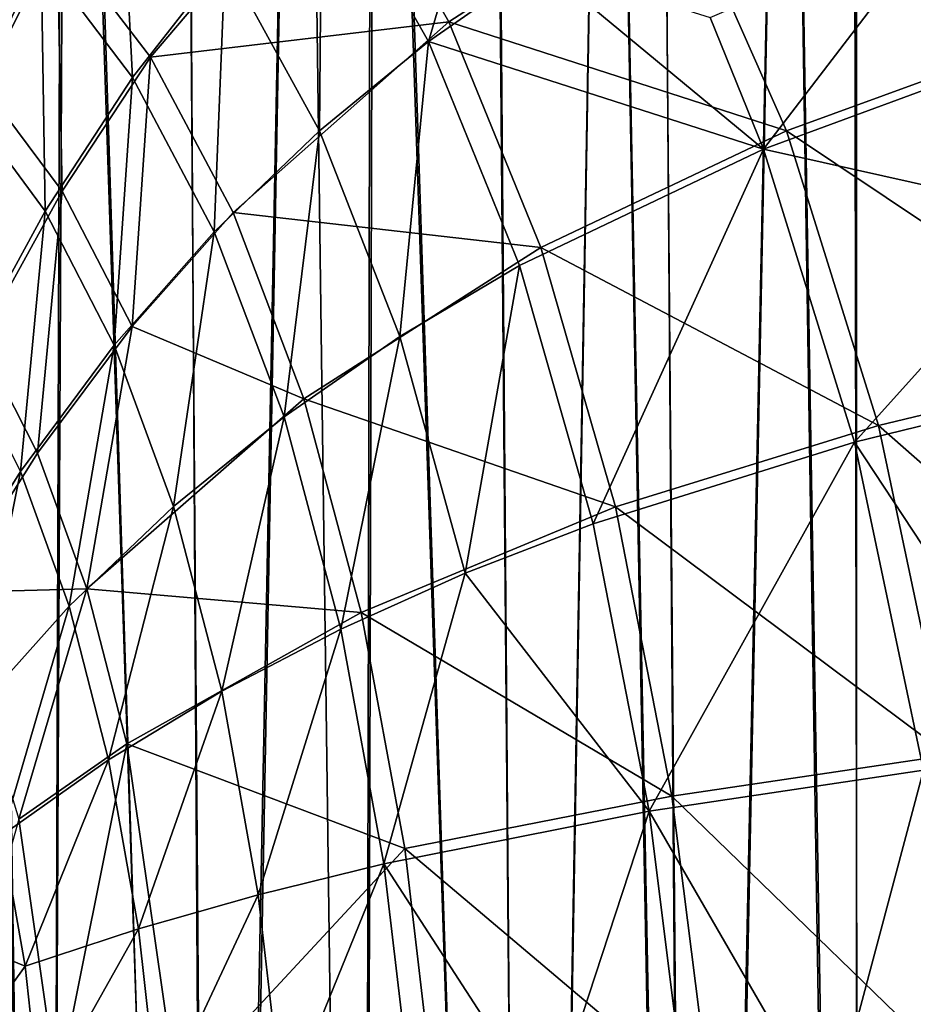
# Model space of a CAD drawing. Header units: millimetres. Extents: x 0 to 355, y 0 to 525.
# Tile 107 of 144: x 145 to 221, y 302 to 386. Entities that reach past the tile are written whole.
import ezdxf

# ---------------------------------------------------------------- set-up
doc = ezdxf.new("R2010")
doc.units = ezdxf.units.MM
doc.header["$LTSCALE"] = 25.4
doc.layers.get('0').update_dxf_attribs({"true_color": 0xff5454})

# ---------------------------------------------------------------- blocks, each defined once
blk = doc.blocks.new('OTOCZAK M.STL')
at = {"color": 0}
mesh = blk.add_polyface(dxfattribs=at)
corners = [(35.805, 297.999, 21.925), (36.88, 338.747, 21.925), (35.557, 318.493, 21.925), (37.583, 277.446, 21.925), (37.768, 346.084, 21.925), (40.844, 257.092, 21.925), (41.005, 364.322, 21.925), (42.864, 247.729, 21.925), (45.616, 381.77, 21.925), (47.677, 229.913, 21.925), (51.623, 398.477, 21.925), (53.593, 212.854, 21.925), (59.43, 415.162, 21.925), (60.604, 196.59, 21.925), (67.803, 429.413, 21.925), (68.726, 181.157, 21.925), (77.397, 442.772, 21.925), (78.005, 166.588, 21.925), (80.09, 446.09, 21.925), (80.16, 163.567, 21.925), (90.595, 457.592, 21.925), (90.303, 150.812, 21.925), (101.365, 139.159, 21.925), (101.811, 467.726, 21.925), (113.35, 128.634, 21.925), (113.591, 476.367, 21.925), (122.237, 121.986, 21.925), (121.616, 481.178, 21.925), (132.637, 486.419, 21.925), (135.5, 113.608, 21.925), (143.635, 490.085, 21.925), (149.317, 106.591, 21.925), (150.608, 491.587, 21.925), (163.644, 100.934, 21.925), (160.736, 492.614, 21.925), (170.922, 492.249, 21.925), (176.153, 97.224, 21.925), (176.972, 491.363, 21.925), (190.466, 94.304, 21.925), (187.097, 488.778, 21.925), (197.13, 484.876, 21.925), (204.703, 92.77, 21.925), (201.382, 482.828, 21.925), (212.437, 476.419, 21.925), (218.81, 92.616, 21.925), (218.101, 472.53, 21.925), (229.614, 463.345, 21.925), (231.521, 93.705, 21.925), (240.623, 452.869, 21.925), (244.231, 96.074, 21.925), (251.108, 441.189, 21.925), (256.359, 99.697, 21.925), (256.765, 434.106, 21.925), (262.958, 102.316, 21.925), (267.53, 418.852, 21.925), (273.56, 107.676, 21.925), (277.333, 402.519, 21.925), (283.324, 114.145, 21.925), (286.226, 385.144, 21.925), (290.879, 120.456, 21.925), (293.21, 369.34, 21.925), (299.139, 129.107, 21.925), (301.54, 347.33, 21.925), (306.385, 138.79, 21.925), (308.887, 324.226, 21.925), (311.218, 146.83, 21.925), (315.306, 300.128, 21.925), (316.954, 158.963, 21.925), (320.728, 275.209, 21.925), (321.436, 171.959, 21.925), (324.863, 249.655, 21.925), (324.876, 187.073, 21.925), (325.883, 240.777, 21.925), (326.805, 203.519, 21.925), (327.143, 221.244, 21.925)]
mesh.append_faces([[corners[k] for k in face] for face in [(0, 1, 2), (72, 73, 74)]], dxfattribs={"vtx0": -1, "color": 0})
mesh.append_faces([[corners[k] for k in face] for face in [(1, 3, 4), (4, 5, 6), (6, 7, 8), (8, 9, 10), (10, 11, 12), (12, 13, 14), (14, 15, 16), (16, 17, 18), (18, 19, 20), (20, 22, 23), (23, 24, 25), (25, 26, 27), (27, 26, 28), (28, 29, 30), (30, 31, 32), (32, 33, 34), (34, 33, 35), (35, 36, 37), (37, 38, 39), (39, 38, 40), (40, 41, 42), (42, 41, 43), (43, 44, 45), (45, 44, 46), (46, 47, 48), (48, 49, 50), (50, 51, 52), (52, 53, 54), (54, 55, 56), (56, 57, 58), (58, 59, 60), (60, 61, 62), (62, 63, 64), (64, 65, 66), (66, 67, 68), (68, 69, 70), (70, 71, 72)]], dxfattribs={"vtx0": -1, "vtx1": -1, "color": 0})
mesh.append_faces([[corners[k] for k in face] for face in [(1, 0, 3), (4, 3, 5), (6, 5, 7), (8, 7, 9), (10, 9, 11), (12, 11, 13), (14, 13, 15), (16, 15, 17), (18, 17, 19), (20, 19, 21), (20, 21, 22), (23, 22, 24), (25, 24, 26), (28, 26, 29), (30, 29, 31), (32, 31, 33), (35, 33, 36), (37, 36, 38), (40, 38, 41), (43, 41, 44), (46, 44, 47), (48, 47, 49), (50, 49, 51), (52, 51, 53), (54, 53, 55), (56, 55, 57), (58, 57, 59), (60, 59, 61), (62, 61, 63), (64, 63, 65), (66, 65, 67), (68, 67, 69), (70, 69, 71), (72, 71, 73)]], dxfattribs={"vtx0": -1, "vtx2": -1, "color": 0})
mesh = blk.add_polyface(dxfattribs=at)
corners = [(36.88, 338.747, 18.925), (35.794, 298.232, 18.925), (35.56, 318.611, 18.925), (37.541, 277.785, 18.925), (37.819, 346.454, 18.925), (40.758, 257.53, 18.925), (41.058, 364.561, 18.925), (42.864, 247.729, 18.925), (45.65, 381.88, 18.925), (47.649, 230.003, 18.925), (51.623, 398.477, 18.925), (53.525, 213.029, 18.925), (52.401, 400.344, 18.925), (59.552, 415.393, 18.925), (60.482, 196.846, 18.925), (67.875, 429.523, 18.925), (68.533, 181.49, 18.925), (77.397, 442.772, 18.925), (77.722, 166.994, 18.925), (80.39, 446.45, 18.925), (80.16, 163.567, 18.925), (90.227, 150.899, 18.925), (90.821, 457.817, 18.925), (101.198, 139.321, 18.925), (101.939, 467.83, 18.925), (113.073, 128.856, 18.925), (113.591, 476.367, 18.925), (122.237, 121.986, 18.925), (121.94, 481.354, 18.925), (132.806, 486.487, 18.925), (135.39, 113.67, 18.925), (143.635, 490.085, 18.925), (149.087, 106.694, 18.925), (150.947, 491.644, 18.925), (163.285, 101.057, 18.925), (160.903, 492.62, 18.925), (170.922, 492.249, 18.925), (176.153, 97.224, 18.925), (177.245, 491.311, 18.925), (190.343, 94.323, 18.925), (187.227, 488.736, 18.925), (197.13, 484.876, 18.925), (204.456, 92.785, 18.925), (201.492, 482.772, 18.925), (212.437, 476.419, 18.925), (218.438, 92.602, 18.925), (218.347, 472.352, 18.925), (229.763, 463.215, 18.925), (231.521, 93.705, 18.925), (240.691, 452.799, 18.925), (244.106, 96.044, 18.925), (251.108, 441.189, 18.925), (256.111, 99.608, 18.925), (256.925, 433.896, 18.925), (262.958, 102.316, 18.925), (267.622, 418.711, 18.925), (273.432, 107.602, 18.925), (277.372, 402.449, 18.925), (283.086, 113.967, 18.925), (286.226, 385.144, 18.925), (290.879, 120.456, 18.925), (293.356, 368.984, 18.925), (299.034, 128.984, 18.925), (301.646, 347.025, 18.925), (306.205, 138.519, 18.925), (308.961, 323.971, 18.925), (311.218, 146.83, 18.925), (315.354, 299.932, 18.925), (316.893, 158.813, 18.925), (320.75, 275.095, 18.925), (321.347, 171.65, 18.925), (324.863, 249.655, 18.925), (324.562, 185.307, 18.925), (324.876, 187.073, 18.925), (325.928, 240.32, 18.925), (326.796, 203.396, 18.925), (327.149, 220.958, 18.925)]
mesh.append_faces([[corners[k] for k in face] for face in [(0, 1, 2), (75, 74, 76)]], dxfattribs={"vtx0": -1, "color": 0})
mesh.append_faces([[corners[k] for k in face] for face in [(1, 0, 3), (3, 4, 5), (5, 6, 7), (7, 8, 9), (9, 10, 11), (11, 13, 14), (14, 15, 16), (16, 17, 18), (18, 19, 20), (20, 19, 21), (21, 22, 23), (23, 24, 25), (25, 26, 27), (27, 29, 30), (30, 31, 32), (32, 33, 34), (34, 36, 37), (37, 38, 39), (39, 41, 42), (42, 44, 45), (45, 47, 48), (48, 49, 50), (50, 51, 52), (52, 53, 54), (54, 55, 56), (56, 57, 58), (58, 59, 60), (60, 61, 62), (62, 63, 64), (64, 65, 66), (66, 67, 68), (68, 69, 70), (70, 71, 72), (72, 71, 73), (73, 74, 75)]], dxfattribs={"vtx0": -1, "vtx1": -1, "color": 0})
mesh.append_faces([[corners[k] for k in face] for face in [(3, 0, 4), (5, 4, 6), (7, 6, 8), (9, 8, 10), (11, 10, 12), (11, 12, 13), (14, 13, 15), (16, 15, 17), (18, 17, 19), (21, 19, 22), (23, 22, 24), (25, 24, 26), (27, 26, 28), (27, 28, 29), (30, 29, 31), (32, 31, 33), (34, 33, 35), (34, 35, 36), (37, 36, 38), (39, 38, 40), (39, 40, 41), (42, 41, 43), (42, 43, 44), (45, 44, 46), (45, 46, 47), (48, 47, 49), (50, 49, 51), (52, 51, 53), (54, 53, 55), (56, 55, 57), (58, 57, 59), (60, 59, 61), (62, 61, 63), (64, 63, 65), (66, 65, 67), (68, 67, 69), (70, 69, 71), (73, 71, 74)]], dxfattribs={"vtx0": -1, "vtx2": -1, "color": 0})
mesh = blk.add_polyface(dxfattribs=at)
corners = [(221.753, 411.709, 324.872), (202.771, 402.366, 358.742), (232.963, 388.077, 334.978)]
mesh.append_faces([[corners[k] for k in face] for face in [(0, 1, 2)]], dxfattribs={"color": 0})
mesh = blk.add_polyface(dxfattribs=at)
corners = [(221.753, 411.709, 324.872), (232.963, 388.077, 334.978), (251.822, 393.743, 299.172)]
mesh.append_faces([[corners[k] for k in face] for face in [(0, 1, 2)]], dxfattribs={"color": 0})
mesh = blk.add_polyface(dxfattribs=at)
corners = [(156.505, 385.149, 415.548), (148.675, 395.462, 411.831), (155.396, 406.854, 395.251)]
mesh.append_faces([[corners[k] for k in face] for face in [(0, 1, 2)]], dxfattribs={"color": 0})
mesh = blk.add_polyface(dxfattribs=at)
corners = [(164.425, 395.286, 399.348), (156.505, 385.149, 415.548), (155.396, 406.854, 395.251)]
mesh.append_faces([[corners[k] for k in face] for face in [(0, 1, 2)]], dxfattribs={"color": 0})
mesh = blk.add_polyface(dxfattribs=at)
corners = [(174.325, 406.021, 384.649), (150.069, 397.311, 413.738), (158.027, 386.895, 417.454)]
mesh.append_faces([[corners[k] for k in face] for face in [(0, 1, 2)]], dxfattribs={"color": 0})
mesh = blk.add_polyface(dxfattribs=at)
corners = [(183.527, 389.911, 391.764), (174.325, 406.021, 384.649), (158.027, 386.895, 417.454)]
mesh.append_faces([[corners[k] for k in face] for face in [(0, 1, 2)]], dxfattribs={"color": 0})
mesh = blk.add_polyface(dxfattribs=at)
corners = [(174.325, 406.021, 384.649), (183.527, 389.911, 391.764), (202.771, 402.366, 358.742)]
mesh.append_faces([[corners[k] for k in face] for face in [(0, 1, 2)]], dxfattribs={"color": 0})
mesh = blk.add_polyface(dxfattribs=at)
corners = [(150.069, 397.311, 413.738), (141.403, 404.669, 412.367), (143.738, 384.465, 430.142)]
mesh.append_faces([[corners[k] for k in face] for face in [(0, 1, 2)]], dxfattribs={"color": 0})
mesh = blk.add_polyface(dxfattribs=at)
corners = [(172.683, 404.217, 382.902), (172.469, 380.609, 405.972), (164.425, 395.286, 399.348)]
mesh.append_faces([[corners[k] for k in face] for face in [(0, 1, 2)]], dxfattribs={"color": 0})
mesh = blk.add_polyface(dxfattribs=at)
corners = [(181.782, 388.224, 390.001), (172.469, 380.609, 405.972), (172.683, 404.217, 382.902)]
mesh.append_faces([[corners[k] for k in face] for face in [(0, 1, 2)]], dxfattribs={"color": 0})
mesh = blk.add_polyface(dxfattribs=at)
corners = [(181.782, 388.224, 390.001), (172.683, 404.217, 382.902), (186.41, 403.875, 369.65)]
mesh.append_faces([[corners[k] for k in face] for face in [(0, 1, 2)]], dxfattribs={"color": 0})
mesh = blk.add_polyface(dxfattribs=at)
corners = [(186.41, 403.875, 369.65), (191.306, 394.881, 373.693), (181.782, 388.224, 390.001)]
mesh.append_faces([[corners[k] for k in face] for face in [(0, 1, 2)]], dxfattribs={"color": 0})
mesh = blk.add_polyface(dxfattribs=at)
corners = [(202.771, 402.366, 358.742), (183.527, 389.911, 391.764), (212.402, 380.585, 369.216)]
mesh.append_faces([[corners[k] for k in face] for face in [(0, 1, 2)]], dxfattribs={"color": 0})
mesh = blk.add_polyface(dxfattribs=at)
corners = [(202.771, 402.366, 358.742), (212.402, 380.585, 369.216), (232.963, 388.077, 334.978)]
mesh.append_faces([[corners[k] for k in face] for face in [(0, 1, 2)]], dxfattribs={"color": 0})
mesh = blk.add_polyface(dxfattribs=at)
corners = [(148.675, 395.462, 411.831), (142.41, 382.669, 428.14), (144.5, 399.483, 410.844)]
mesh.append_faces([[corners[k] for k in face] for face in [(0, 1, 2)]], dxfattribs={"color": 0})
mesh = blk.add_polyface(dxfattribs=at)
corners = [(225.541, 398.764, 328.024), (210.438, 379.02, 367.574), (205.883, 390.279, 361.976)]
mesh.append_faces([[corners[k] for k in face] for face in [(0, 1, 2)]], dxfattribs={"color": 0})
mesh = blk.add_polyface(dxfattribs=at)
corners = [(225.541, 398.764, 328.024), (230.85, 386.547, 333.497), (210.438, 379.02, 367.574)]
mesh.append_faces([[corners[k] for k in face] for face in [(0, 1, 2)]], dxfattribs={"color": 0})
mesh = blk.add_polyface(dxfattribs=at)
corners = [(150.478, 375.453, 433.335), (150.069, 397.311, 413.738), (143.738, 384.465, 430.142)]
mesh.append_faces([[corners[k] for k in face] for face in [(0, 1, 2)]], dxfattribs={"color": 0})
mesh = blk.add_polyface(dxfattribs=at)
corners = [(158.027, 386.895, 417.454), (150.069, 397.311, 413.738), (150.478, 375.453, 433.335)]
mesh.append_faces([[corners[k] for k in face] for face in [(0, 1, 2)]], dxfattribs={"color": 0})
mesh = blk.add_polyface(dxfattribs=at)
corners = [(149.027, 373.748, 431.337), (142.41, 382.669, 428.14), (148.675, 395.462, 411.831)]
mesh.append_faces([[corners[k] for k in face] for face in [(0, 1, 2)]], dxfattribs={"color": 0})
mesh = blk.add_polyface(dxfattribs=at)
corners = [(156.505, 385.149, 415.548), (149.027, 373.748, 431.337), (148.675, 395.462, 411.831)]
mesh.append_faces([[corners[k] for k in face] for face in [(0, 1, 2)]], dxfattribs={"color": 0})
mesh = blk.add_polyface(dxfattribs=at)
corners = [(164.425, 395.286, 399.348), (163.484, 371.975, 421.486), (156.505, 385.149, 415.548)]
mesh.append_faces([[corners[k] for k in face] for face in [(0, 1, 2)]], dxfattribs={"color": 0})
mesh = blk.add_polyface(dxfattribs=at)
corners = [(172.469, 380.609, 405.972), (163.484, 371.975, 421.486), (164.425, 395.286, 399.348)]
mesh.append_faces([[corners[k] for k in face] for face in [(0, 1, 2)]], dxfattribs={"color": 0})
mesh = blk.add_polyface(dxfattribs=at)
corners = [(191.306, 394.881, 373.693), (210.438, 379.02, 367.574), (181.782, 388.224, 390.001)]
mesh.append_faces([[corners[k] for k in face] for face in [(0, 1, 2)]], dxfattribs={"color": 0})
mesh = blk.add_polyface(dxfattribs=at)
corners = [(191.306, 394.881, 373.693), (205.883, 390.279, 361.976), (210.438, 379.02, 367.574)]
mesh.append_faces([[corners[k] for k in face] for face in [(0, 1, 2)]], dxfattribs={"color": 0})
mesh = blk.add_polyface(dxfattribs=at)
corners = [(183.527, 389.911, 391.764), (158.027, 386.895, 417.454), (165.1, 373.619, 423.406)]
mesh.append_faces([[corners[k] for k in face] for face in [(0, 1, 2)]], dxfattribs={"color": 0})
mesh = blk.add_polyface(dxfattribs=at)
corners = [(191.39, 370.645, 401.486), (183.527, 389.911, 391.764), (165.1, 373.619, 423.406)]
mesh.append_faces([[corners[k] for k in face] for face in [(0, 1, 2)]], dxfattribs={"color": 0})
mesh = blk.add_polyface(dxfattribs=at)
corners = [(183.527, 389.911, 391.764), (191.39, 370.645, 401.486), (212.402, 380.585, 369.216)]
mesh.append_faces([[corners[k] for k in face] for face in [(0, 1, 2)]], dxfattribs={"color": 0})
mesh = blk.add_polyface(dxfattribs=at)
corners = [(181.782, 388.224, 390.001), (179.348, 363.021, 414.882), (172.469, 380.609, 405.972)]
mesh.append_faces([[corners[k] for k in face] for face in [(0, 1, 2)]], dxfattribs={"color": 0})
mesh = blk.add_polyface(dxfattribs=at)
corners = [(189.564, 369.079, 399.694), (179.348, 363.021, 414.882), (181.782, 388.224, 390.001)]
mesh.append_faces([[corners[k] for k in face] for face in [(0, 1, 2)]], dxfattribs={"color": 0})
mesh = blk.add_polyface(dxfattribs=at)
corners = [(181.782, 388.224, 390.001), (210.438, 379.02, 367.574), (189.564, 369.079, 399.694)]
mesh.append_faces([[corners[k] for k in face] for face in [(0, 1, 2)]], dxfattribs={"color": 0})
mesh = blk.add_polyface(dxfattribs=at)
corners = [(232.963, 388.077, 334.978), (212.402, 380.585, 369.216), (242.174, 360.679, 348.235)]
mesh.append_faces([[corners[k] for k in face] for face in [(0, 1, 2)]], dxfattribs={"color": 0})
mesh = blk.add_polyface(dxfattribs=at)
corners = [(158.027, 386.895, 417.454), (150.478, 375.453, 433.335), (156.476, 363.887, 438.42)]
mesh.append_faces([[corners[k] for k in face] for face in [(0, 1, 2)]], dxfattribs={"color": 0})
mesh = blk.add_polyface(dxfattribs=at)
corners = [(165.1, 373.619, 423.406), (158.027, 386.895, 417.454), (156.476, 363.887, 438.42)]
mesh.append_faces([[corners[k] for k in face] for face in [(0, 1, 2)]], dxfattribs={"color": 0})
mesh = blk.add_polyface(dxfattribs=at)
corners = [(230.85, 386.547, 333.497), (235.661, 373.384, 339.77), (210.438, 379.02, 367.574)]
mesh.append_faces([[corners[k] for k in face] for face in [(0, 1, 2)]], dxfattribs={"color": 0})
mesh = blk.add_polyface(dxfattribs=at)
corners = [(150.478, 375.453, 433.335), (143.738, 384.465, 430.142), (143.46, 362.71, 448.61)]
mesh.append_faces([[corners[k] for k in face] for face in [(0, 1, 2)]], dxfattribs={"color": 0})
mesh = blk.add_polyface(dxfattribs=at)
corners = [(156.505, 385.149, 415.548), (154.935, 362.276, 436.412), (149.027, 373.748, 431.337)]
mesh.append_faces([[corners[k] for k in face] for face in [(0, 1, 2)]], dxfattribs={"color": 0})
mesh = blk.add_polyface(dxfattribs=at)
corners = [(163.484, 371.975, 421.486), (154.935, 362.276, 436.412), (156.505, 385.149, 415.548)]
mesh.append_faces([[corners[k] for k in face] for face in [(0, 1, 2)]], dxfattribs={"color": 0})
mesh = blk.add_polyface(dxfattribs=at)
corners = [(149.027, 373.748, 431.337), (142.095, 361.06, 446.51), (142.41, 382.669, 428.14)]
mesh.append_faces([[corners[k] for k in face] for face in [(0, 1, 2)]], dxfattribs={"color": 0})
mesh = blk.add_polyface(dxfattribs=at)
corners = [(172.469, 380.609, 405.972), (169.456, 356.171, 429.386), (163.484, 371.975, 421.486)]
mesh.append_faces([[corners[k] for k in face] for face in [(0, 1, 2)]], dxfattribs={"color": 0})
mesh = blk.add_polyface(dxfattribs=at)
corners = [(179.348, 363.021, 414.882), (169.456, 356.171, 429.386), (172.469, 380.609, 405.972)]
mesh.append_faces([[corners[k] for k in face] for face in [(0, 1, 2)]], dxfattribs={"color": 0})
mesh = blk.add_polyface(dxfattribs=at)
corners = [(212.402, 380.585, 369.216), (191.39, 370.645, 401.486), (220.244, 355.415, 382.379)]
mesh.append_faces([[corners[k] for k in face] for face in [(0, 1, 2)]], dxfattribs={"color": 0})
mesh = blk.add_polyface(dxfattribs=at)
corners = [(212.402, 380.585, 369.216), (220.244, 355.415, 382.379), (242.174, 360.679, 348.235)]
mesh.append_faces([[corners[k] for k in face] for face in [(0, 1, 2)]], dxfattribs={"color": 0})
mesh = blk.add_polyface(dxfattribs=at)
corners = [(210.438, 379.02, 367.574), (195.875, 347.024, 411.492), (189.564, 369.079, 399.694)]
mesh.append_faces([[corners[k] for k in face] for face in [(0, 1, 2)]], dxfattribs={"color": 0})
mesh = blk.add_polyface(dxfattribs=at)
corners = [(210.438, 379.02, 367.574), (218.197, 353.997, 380.706), (195.875, 347.024, 411.492)]
mesh.append_faces([[corners[k] for k in face] for face in [(0, 1, 2)]], dxfattribs={"color": 0})
mesh = blk.add_polyface(dxfattribs=at)
corners = [(210.438, 379.02, 367.574), (235.661, 373.384, 339.77), (218.197, 353.997, 380.706)]
mesh.append_faces([[corners[k] for k in face] for face in [(0, 1, 2)]], dxfattribs={"color": 0})
mesh = blk.add_polyface(dxfattribs=at)
corners = [(150.478, 375.453, 433.335), (143.46, 362.71, 448.61), (148.372, 353.062, 452.697)]
mesh.append_faces([[corners[k] for k in face] for face in [(0, 1, 2)]], dxfattribs={"color": 0})
mesh = blk.add_polyface(dxfattribs=at)
corners = [(156.476, 363.887, 438.42), (150.478, 375.453, 433.335), (148.372, 353.062, 452.697)]
mesh.append_faces([[corners[k] for k in face] for face in [(0, 1, 2)]], dxfattribs={"color": 0})
mesh = blk.add_polyface(dxfattribs=at)
corners = [(149.027, 373.748, 431.337), (146.921, 351.494, 450.59), (142.095, 361.06, 446.51)]
mesh.append_faces([[corners[k] for k in face] for face in [(0, 1, 2)]], dxfattribs={"color": 0})
mesh = blk.add_polyface(dxfattribs=at)
corners = [(154.935, 362.276, 436.412), (146.921, 351.494, 450.59), (149.027, 373.748, 431.337)]
mesh.append_faces([[corners[k] for k in face] for face in [(0, 1, 2)]], dxfattribs={"color": 0})
mesh = blk.add_polyface(dxfattribs=at)
corners = [(171.142, 357.708, 431.332), (165.1, 373.619, 423.406), (156.476, 363.887, 438.42)]
mesh.append_faces([[corners[k] for k in face] for face in [(0, 1, 2)]], dxfattribs={"color": 0})
mesh = blk.add_polyface(dxfattribs=at)
corners = [(191.39, 370.645, 401.486), (165.1, 373.619, 423.406), (171.142, 357.708, 431.332)]
mesh.append_faces([[corners[k] for k in face] for face in [(0, 1, 2)]], dxfattribs={"color": 0})
mesh = blk.add_polyface(dxfattribs=at)
corners = [(235.661, 373.384, 339.77), (239.959, 359.313, 346.742), (218.197, 353.997, 380.706)]
mesh.append_faces([[corners[k] for k in face] for face in [(0, 1, 2)]], dxfattribs={"color": 0})
mesh = blk.add_polyface(dxfattribs=at)
corners = [(163.484, 371.975, 421.486), (159.998, 348.497, 443.117), (154.935, 362.276, 436.412)]
mesh.append_faces([[corners[k] for k in face] for face in [(0, 1, 2)]], dxfattribs={"color": 0})
mesh = blk.add_polyface(dxfattribs=at)
corners = [(169.456, 356.171, 429.386), (159.998, 348.497, 443.117), (163.484, 371.975, 421.486)]
mesh.append_faces([[corners[k] for k in face] for face in [(0, 1, 2)]], dxfattribs={"color": 0})
mesh = blk.add_polyface(dxfattribs=at)
corners = [(197.768, 348.46, 413.324), (191.39, 370.645, 401.486), (171.142, 357.708, 431.332)]
mesh.append_faces([[corners[k] for k in face] for face in [(0, 1, 2)]], dxfattribs={"color": 0})
mesh = blk.add_polyface(dxfattribs=at)
corners = [(191.39, 370.645, 401.486), (197.768, 348.46, 413.324), (220.244, 355.415, 382.379)]
mesh.append_faces([[corners[k] for k in face] for face in [(0, 1, 2)]], dxfattribs={"color": 0})
mesh = blk.add_polyface(dxfattribs=at)
corners = [(189.564, 369.079, 399.694), (184.929, 342.797, 425.605), (179.348, 363.021, 414.882)]
mesh.append_faces([[corners[k] for k in face] for face in [(0, 1, 2)]], dxfattribs={"color": 0})
mesh = blk.add_polyface(dxfattribs=at)
corners = [(195.875, 347.024, 411.492), (184.929, 342.797, 425.605), (189.564, 369.079, 399.694)]
mesh.append_faces([[corners[k] for k in face] for face in [(0, 1, 2)]], dxfattribs={"color": 0})
mesh = blk.add_polyface(dxfattribs=at)
corners = [(156.476, 363.887, 438.42), (148.372, 353.062, 452.697), (152.582, 341.472, 458.093)]
mesh.append_faces([[corners[k] for k in face] for face in [(0, 1, 2)]], dxfattribs={"color": 0})
mesh = blk.add_polyface(dxfattribs=at)
corners = [(171.142, 357.708, 431.332), (156.476, 363.887, 438.42), (152.582, 341.472, 458.093)]
mesh.append_faces([[corners[k] for k in face] for face in [(0, 1, 2)]], dxfattribs={"color": 0})
mesh = blk.add_polyface(dxfattribs=at)
corners = [(148.372, 353.062, 452.697), (143.46, 362.71, 448.61), (140.86, 341.162, 466.044)]
mesh.append_faces([[corners[k] for k in face] for face in [(0, 1, 2)]], dxfattribs={"color": 0})
mesh = blk.add_polyface(dxfattribs=at)
corners = [(179.348, 363.021, 414.882), (174.307, 338.034, 438.813), (169.456, 356.171, 429.386)]
mesh.append_faces([[corners[k] for k in face] for face in [(0, 1, 2)]], dxfattribs={"color": 0})
mesh = blk.add_polyface(dxfattribs=at)
corners = [(184.929, 342.797, 425.605), (174.307, 338.034, 438.813), (179.348, 363.021, 414.882)]
mesh.append_faces([[corners[k] for k in face] for face in [(0, 1, 2)]], dxfattribs={"color": 0})
mesh = blk.add_polyface(dxfattribs=at)
corners = [(154.935, 362.276, 436.412), (151.068, 339.991, 455.968), (146.921, 351.494, 450.59)]
mesh.append_faces([[corners[k] for k in face] for face in [(0, 1, 2)]], dxfattribs={"color": 0})
mesh = blk.add_polyface(dxfattribs=at)
corners = [(159.998, 348.497, 443.117), (151.068, 339.991, 455.968), (154.935, 362.276, 436.412)]
mesh.append_faces([[corners[k] for k in face] for face in [(0, 1, 2)]], dxfattribs={"color": 0})
mesh = blk.add_polyface(dxfattribs=at)
corners = [(146.921, 351.494, 450.59), (139.521, 339.65, 463.826), (142.095, 361.06, 446.51)]
mesh.append_faces([[corners[k] for k in face] for face in [(0, 1, 2)]], dxfattribs={"color": 0})
mesh = blk.add_polyface(dxfattribs=at)
corners = [(249.31, 329.904, 363.732), (220.244, 355.415, 382.379), (226.223, 327.243, 397.316), (242.174, 360.679, 348.235)]
mesh.append_faces([[corners[k] for k in face] for face in [(0, 1, 2), (1, 0, 3)]], dxfattribs={"vtx0": -1, "color": 0})
mesh = blk.add_polyface(dxfattribs=at)
corners = [(239.959, 359.313, 346.742), (235.718, 327.433, 379.448), (218.197, 353.997, 380.706)]
mesh.append_faces([[corners[k] for k in face] for face in [(0, 1, 2)]], dxfattribs={"color": 0})
mesh = blk.add_polyface(dxfattribs=at)
corners = [(176.047, 339.458, 440.799), (171.142, 357.708, 431.332), (152.582, 341.472, 458.093)]
mesh.append_faces([[corners[k] for k in face] for face in [(0, 1, 2)]], dxfattribs={"color": 0})
mesh = blk.add_polyface(dxfattribs=at)
corners = [(197.768, 348.46, 413.324), (171.142, 357.708, 431.332), (176.047, 339.458, 440.799)]
mesh.append_faces([[corners[k] for k in face] for face in [(0, 1, 2)]], dxfattribs={"color": 0})
mesh = blk.add_polyface(dxfattribs=at)
corners = [(169.456, 356.171, 429.386), (164.119, 332.718, 451.079), (159.998, 348.497, 443.117)]
mesh.append_faces([[corners[k] for k in face] for face in [(0, 1, 2)]], dxfattribs={"color": 0})
mesh = blk.add_polyface(dxfattribs=at)
corners = [(174.307, 338.034, 438.813), (164.119, 332.718, 451.079), (169.456, 356.171, 429.386)]
mesh.append_faces([[corners[k] for k in face] for face in [(0, 1, 2)]], dxfattribs={"color": 0})
mesh = blk.add_polyface(dxfattribs=at)
corners = [(220.244, 355.415, 382.379), (197.768, 348.46, 413.324), (226.223, 327.243, 397.316)]
mesh.append_faces([[corners[k] for k in face] for face in [(0, 1, 2)]], dxfattribs={"color": 0})
mesh = blk.add_polyface(dxfattribs=at)
corners = [(218.197, 353.997, 380.706), (200.658, 322.463, 424.6), (195.875, 347.024, 411.492)]
mesh.append_faces([[corners[k] for k in face] for face in [(0, 1, 2)]], dxfattribs={"color": 0})
mesh = blk.add_polyface(dxfattribs=at)
corners = [(218.197, 353.997, 380.706), (224.106, 325.983, 395.603), (200.658, 322.463, 424.6)]
mesh.append_faces([[corners[k] for k in face] for face in [(0, 1, 2)]], dxfattribs={"color": 0})
mesh = blk.add_polyface(dxfattribs=at)
corners = [(218.197, 353.997, 380.706), (235.718, 327.433, 379.448), (224.106, 325.983, 395.603)]
mesh.append_faces([[corners[k] for k in face] for face in [(0, 1, 2)]], dxfattribs={"color": 0})
mesh = blk.add_polyface(dxfattribs=at)
corners = [(152.582, 341.472, 458.093), (148.372, 353.062, 452.697), (140.86, 341.162, 466.044)]
mesh.append_faces([[corners[k] for k in face] for face in [(0, 1, 2)]], dxfattribs={"color": 0})
mesh = blk.add_polyface(dxfattribs=at)
corners = [(146.921, 351.494, 450.59), (142.729, 330.673, 467.808), (139.521, 339.65, 463.826)]
mesh.append_faces([[corners[k] for k in face] for face in [(0, 1, 2)]], dxfattribs={"color": 0})
mesh = blk.add_polyface(dxfattribs=at)
corners = [(151.068, 339.991, 455.968), (142.729, 330.673, 467.808), (146.921, 351.494, 450.59)]
mesh.append_faces([[corners[k] for k in face] for face in [(0, 1, 2)]], dxfattribs={"color": 0})
mesh = blk.add_polyface(dxfattribs=at)
corners = [(159.998, 348.497, 443.117), (154.45, 326.845, 462.347), (151.068, 339.991, 455.968)]
mesh.append_faces([[corners[k] for k in face] for face in [(0, 1, 2)]], dxfattribs={"color": 0})
mesh = blk.add_polyface(dxfattribs=at)
corners = [(164.119, 332.718, 451.079), (154.45, 326.845, 462.347), (159.998, 348.497, 443.117)]
mesh.append_faces([[corners[k] for k in face] for face in [(0, 1, 2)]], dxfattribs={"color": 0})
mesh = blk.add_polyface(dxfattribs=at)
corners = [(202.604, 323.755, 426.482), (197.768, 348.46, 413.324), (176.047, 339.458, 440.799)]
mesh.append_faces([[corners[k] for k in face] for face in [(0, 1, 2)]], dxfattribs={"color": 0})
mesh = blk.add_polyface(dxfattribs=at)
corners = [(197.768, 348.46, 413.324), (202.604, 323.755, 426.482), (226.223, 327.243, 397.316)]
mesh.append_faces([[corners[k] for k in face] for face in [(0, 1, 2)]], dxfattribs={"color": 0})
mesh = blk.add_polyface(dxfattribs=at)
corners = [(195.875, 347.024, 411.492), (200.658, 322.463, 424.6), (184.929, 342.797, 425.605)]
mesh.append_faces([[corners[k] for k in face] for face in [(0, 1, 2)]], dxfattribs={"color": 0})
mesh = blk.add_polyface(dxfattribs=at)
corners = [(184.929, 342.797, 425.605), (177.987, 317.972, 449.178), (174.307, 338.034, 438.813)]
mesh.append_faces([[corners[k] for k in face] for face in [(0, 1, 2)]], dxfattribs={"color": 0})
mesh = blk.add_polyface(dxfattribs=at)
corners = [(200.658, 322.463, 424.6), (177.987, 317.972, 449.178), (184.929, 342.797, 425.605)]
mesh.append_faces([[corners[k] for k in face] for face in [(0, 1, 2)]], dxfattribs={"color": 0})
mesh = blk.add_polyface(dxfattribs=at)
corners = [(146.784, 321.795, 474.802), (152.582, 341.472, 458.093), (140.86, 341.162, 466.044), (156.009, 328.233, 464.503)]
mesh.append_faces([[corners[k] for k in face] for face in [(0, 1, 2), (1, 0, 3)]], dxfattribs={"vtx0": -1, "color": 0})
mesh = blk.add_polyface(dxfattribs=at)
corners = [(176.047, 339.458, 440.799), (152.582, 341.472, 458.093), (156.009, 328.233, 464.503)]
mesh.append_faces([[corners[k] for k in face] for face in [(0, 1, 2)]], dxfattribs={"color": 0})
mesh = blk.add_polyface(dxfattribs=at)
corners = [(151.068, 339.991, 455.968), (145.348, 320.433, 472.547), (142.729, 330.673, 467.808)]
mesh.append_faces([[corners[k] for k in face] for face in [(0, 1, 2)]], dxfattribs={"color": 0})
mesh = blk.add_polyface(dxfattribs=at)
corners = [(154.45, 326.845, 462.347), (145.348, 320.433, 472.547), (151.068, 339.991, 455.968)]
mesh.append_faces([[corners[k] for k in face] for face in [(0, 1, 2)]], dxfattribs={"color": 0})
mesh = blk.add_polyface(dxfattribs=at)
corners = [(179.766, 319.271, 451.214), (176.047, 339.458, 440.799), (156.009, 328.233, 464.503)]
mesh.append_faces([[corners[k] for k in face] for face in [(0, 1, 2)]], dxfattribs={"color": 0})
mesh = blk.add_polyface(dxfattribs=at)
corners = [(202.604, 323.755, 426.482), (176.047, 339.458, 440.799), (179.766, 319.271, 451.214)]
mesh.append_faces([[corners[k] for k in face] for face in [(0, 1, 2)]], dxfattribs={"color": 0})
mesh = blk.add_polyface(dxfattribs=at)
corners = [(174.307, 338.034, 438.813), (167.246, 315.328, 459.824), (164.119, 332.718, 451.079)]
mesh.append_faces([[corners[k] for k in face] for face in [(0, 1, 2)]], dxfattribs={"color": 0})
mesh = blk.add_polyface(dxfattribs=at)
corners = [(177.987, 317.972, 449.178), (167.246, 315.328, 459.824), (174.307, 338.034, 438.813)]
mesh.append_faces([[corners[k] for k in face] for face in [(0, 1, 2)]], dxfattribs={"color": 0})
mesh = blk.add_polyface(dxfattribs=at)
corners = [(164.119, 332.718, 451.079), (157.011, 312.414, 469.372), (154.45, 326.845, 462.347)]
mesh.append_faces([[corners[k] for k in face] for face in [(0, 1, 2)]], dxfattribs={"color": 0})
mesh = blk.add_polyface(dxfattribs=at)
corners = [(167.246, 315.328, 459.824), (157.011, 312.414, 469.372), (164.119, 332.718, 451.079)]
mesh.append_faces([[corners[k] for k in face] for face in [(0, 1, 2)]], dxfattribs={"color": 0})
mesh = blk.add_polyface(dxfattribs=at)
corners = [(156.009, 328.233, 464.503), (146.784, 321.795, 474.802), (150.08, 298.627, 485.623)]
mesh.append_faces([[corners[k] for k in face] for face in [(0, 1, 2)]], dxfattribs={"color": 0})
mesh = blk.add_polyface(dxfattribs=at)
corners = [(160.318, 298.307, 478.902), (156.009, 328.233, 464.503), (150.08, 298.627, 485.623)]
mesh.append_faces([[corners[k] for k in face] for face in [(0, 1, 2)]], dxfattribs={"color": 0})
mesh = blk.add_polyface(dxfattribs=at)
corners = [(179.766, 319.271, 451.214), (156.009, 328.233, 464.503), (160.318, 298.307, 478.902)]
mesh.append_faces([[corners[k] for k in face] for face in [(0, 1, 2)]], dxfattribs={"color": 0})
mesh = blk.add_polyface(dxfattribs=at)
corners = [(154.45, 326.845, 462.347), (147.322, 309.237, 477.796), (145.348, 320.433, 472.547)]
mesh.append_faces([[corners[k] for k in face] for face in [(0, 1, 2)]], dxfattribs={"color": 0})
mesh = blk.add_polyface(dxfattribs=at)
corners = [(157.011, 312.414, 469.372), (147.322, 309.237, 477.796), (154.45, 326.845, 462.347)]
mesh.append_faces([[corners[k] for k in face] for face in [(0, 1, 2)]], dxfattribs={"color": 0})
mesh = blk.add_polyface(dxfattribs=at)
corners = [(226.223, 327.243, 397.316), (202.604, 323.755, 426.482), (230.421, 296.752, 412.741)]
mesh.append_faces([[corners[k] for k in face] for face in [(0, 1, 2)]], dxfattribs={"color": 0})
mesh = blk.add_polyface(dxfattribs=at)
corners = [(224.106, 325.983, 395.603), (216.072, 295.81, 425.17), (200.658, 322.463, 424.6)]
mesh.append_faces([[corners[k] for k in face] for face in [(0, 1, 2)]], dxfattribs={"color": 0})
mesh = blk.add_polyface(dxfattribs=at)
corners = [(224.106, 325.983, 395.603), (228.253, 295.664, 410.977), (216.072, 295.81, 425.17)]
mesh.append_faces([[corners[k] for k in face] for face in [(0, 1, 2)]], dxfattribs={"color": 0})
mesh = blk.add_polyface(dxfattribs=at)
corners = [(205.946, 297.14, 439.955), (202.604, 323.755, 426.482), (179.766, 319.271, 451.214)]
mesh.append_faces([[corners[k] for k in face] for face in [(0, 1, 2)]], dxfattribs={"color": 0})
mesh = blk.add_polyface(dxfattribs=at)
corners = [(202.604, 323.755, 426.482), (205.946, 297.14, 439.955), (230.421, 296.752, 412.741)]
mesh.append_faces([[corners[k] for k in face] for face in [(0, 1, 2)]], dxfattribs={"color": 0})
mesh = blk.add_polyface(dxfattribs=at)
corners = [(200.658, 322.463, 424.6), (192.063, 296.244, 449.543), (177.987, 317.972, 449.178)]
mesh.append_faces([[corners[k] for k in face] for face in [(0, 1, 2)]], dxfattribs={"color": 0})
mesh = blk.add_polyface(dxfattribs=at)
corners = [(203.96, 296.005, 438.014), (192.063, 296.244, 449.543), (200.658, 322.463, 424.6)]
mesh.append_faces([[corners[k] for k in face] for face in [(0, 1, 2)]], dxfattribs={"color": 0})
mesh = blk.add_polyface(dxfattribs=at)
corners = [(200.658, 322.463, 424.6), (216.072, 295.81, 425.17), (203.96, 296.005, 438.014)]
mesh.append_faces([[corners[k] for k in face] for face in [(0, 1, 2)]], dxfattribs={"color": 0})
mesh = blk.add_polyface(dxfattribs=at)
corners = [(150.08, 298.627, 485.623), (146.784, 321.795, 474.802), (140.369, 298.942, 491.153)]
mesh.append_faces([[corners[k] for k in face] for face in [(0, 1, 2)]], dxfattribs={"color": 0})
mesh = blk.add_polyface(dxfattribs=at)
corners = [(147.322, 309.237, 477.796), (136.845, 313.51, 481.597), (145.348, 320.433, 472.547)]
mesh.append_faces([[corners[k] for k in face] for face in [(0, 1, 2)]], dxfattribs={"color": 0})
mesh = blk.add_polyface(dxfattribs=at)
corners = [(182.304, 297.682, 461.893), (179.766, 319.271, 451.214), (160.318, 298.307, 478.902)]
mesh.append_faces([[corners[k] for k in face] for face in [(0, 1, 2)]], dxfattribs={"color": 0})
mesh = blk.add_polyface(dxfattribs=at)
corners = [(205.946, 297.14, 439.955), (179.766, 319.271, 451.214), (182.304, 297.682, 461.893)]
mesh.append_faces([[corners[k] for k in face] for face in [(0, 1, 2)]], dxfattribs={"color": 0})
mesh = blk.add_polyface(dxfattribs=at)
corners = [(177.987, 317.972, 449.178), (169.361, 296.815, 468.828), (167.246, 315.328, 459.824)]
mesh.append_faces([[corners[k] for k in face] for face in [(0, 1, 2)]], dxfattribs={"color": 0})
mesh = blk.add_polyface(dxfattribs=at)
corners = [(180.499, 296.518, 459.799), (169.361, 296.815, 468.828), (177.987, 317.972, 449.178)]
mesh.append_faces([[corners[k] for k in face] for face in [(0, 1, 2)]], dxfattribs={"color": 0})
mesh = blk.add_polyface(dxfattribs=at)
corners = [(192.063, 296.244, 449.543), (180.499, 296.518, 459.799), (177.987, 317.972, 449.178)]
mesh.append_faces([[corners[k] for k in face] for face in [(0, 1, 2)]], dxfattribs={"color": 0})
mesh = blk.add_polyface(dxfattribs=at)
corners = [(167.246, 315.328, 459.824), (158.718, 297.124, 476.657), (157.011, 312.414, 469.372)]
mesh.append_faces([[corners[k] for k in face] for face in [(0, 1, 2)]], dxfattribs={"color": 0})
mesh = blk.add_polyface(dxfattribs=at)
corners = [(169.361, 296.815, 468.828), (158.718, 297.124, 476.657), (167.246, 315.328, 459.824)]
mesh.append_faces([[corners[k] for k in face] for face in [(0, 1, 2)]], dxfattribs={"color": 0})
mesh = blk.add_polyface(dxfattribs=at)
corners = [(147.322, 309.237, 477.796), (139.067, 297.741, 488.732), (136.845, 313.51, 481.597)]
mesh.append_faces([[corners[k] for k in face] for face in [(0, 1, 2)]], dxfattribs={"color": 0})
mesh = blk.add_polyface(dxfattribs=at)
corners = [(157.011, 312.414, 469.372), (148.612, 297.435, 483.294), (147.322, 309.237, 477.796)]
mesh.append_faces([[corners[k] for k in face] for face in [(0, 1, 2)]], dxfattribs={"color": 0})
mesh = blk.add_polyface(dxfattribs=at)
corners = [(158.718, 297.124, 476.657), (148.612, 297.435, 483.294), (157.011, 312.414, 469.372)]
mesh.append_faces([[corners[k] for k in face] for face in [(0, 1, 2)]], dxfattribs={"color": 0})
mesh = blk.add_polyface(dxfattribs=at)
corners = [(148.612, 297.435, 483.294), (139.067, 297.741, 488.732), (147.322, 309.237, 477.796)]
mesh.append_faces([[corners[k] for k in face] for face in [(0, 1, 2)]], dxfattribs={"color": 0})
blk = doc.blocks.new('Grupuj#1')
at = {"color": 7, "true_color": 0xffffff}
blk.add_blockref('OTOCZAK M.STL', (-1.971, -3.665, -18.925), dxfattribs=at)

msp = doc.modelspace()

# ---------------------------------------------------------------- block references
at = {"color": 0}
msp.add_blockref('Grupuj#1', (0, 0), dxfattribs=at)

doc.saveas('drawing.dxf')
